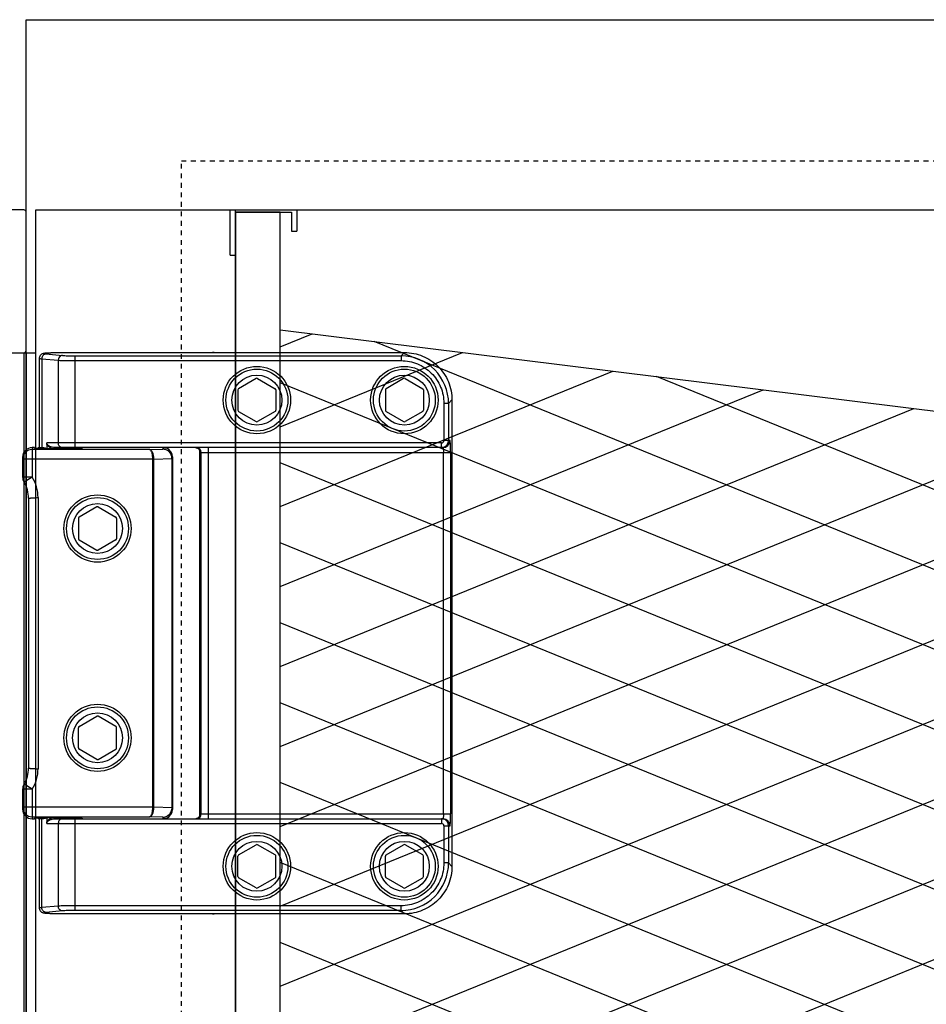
# Model space of a CAD drawing. Header units: millimetres. Extents: x -56303 to -45239, y -20463 to -4540.
# Tile 151 of 256: x -49585 to -49566, y -15296 to -15276. Entities that reach past the tile are written whole.
import ezdxf

# ---------------------------------------------------------------- set-up
doc = ezdxf.new("R2010")
doc.units = ezdxf.units.MM
doc.linetypes.add('Dashed3cust', pattern=[2, 1, -1])
doc.layers.add('_HVAC_urzadzenia', color=220, linetype='Continuous', lineweight=35)

# ---------------------------------------------------------------- blocks, each defined once
blk = doc.blocks.new('A$C69557CD5')
at = {"lineweight": -3}
for p, q in [((384.56, 925), (2974.56, 925)), ((384.56, 885), (384.56, 925)), ((384.56, 130), (384.56, 885)), ((384.56, 130), (384.56, 885)), ((386.56, 130), (386.56, 885)), ((386.56, 885), (2972.56, 885)), ((427.44, 875.5), (427.44, 885)), ((427.44, 885), (441.46, 885)), ((428.56, 130), (428.56, 885)), ((428.56, 875.5), (428.56, 884.54)), ((428.56, 884.54), (440.34, 884.54)), ((437.89, 884.54), (428.56, 884.54)), ((428.56, 884.54), (428.56, 130.46)), ((437.89, 130.46), (437.89, 884.54)), ((440.34, 884.54), (440.34, 880.53)), ((441.46, 885), (441.46, 880.53)), ((440.34, 880.53), (441.46, 880.53)), ((427.44, 875.5), (428.56, 875.5)), ((437.89, 507.5), (437.89, 859.83)), ((437.89, 859.83), (708.56, 826.22)), ((437.89, 856.24), (444.65, 858.99)), ((708.56, 755.19), (457.69, 857.37)), ((384.56, 855), (386.56, 855)), ((437.89, 839.44), (476.26, 855.07)), ((437.89, 822.64), (507.87, 851.14)), ((708.56, 738.39), (437.89, 848.64)), ((708.56, 771.99), (517.03, 850)), ((437.89, 805.84), (539.48, 847.22)), ((437.89, 789.04), (571.09, 843.29)), ((437.89, 772.24), (602.7, 839.36)), ((437.89, 755.43), (634.31, 835.44)), ((708.56, 721.59), (437.89, 831.84)), ((437.89, 738.63), (665.92, 831.51)), ((437.89, 721.83), (697.54, 827.59)), ((437.89, 705.03), (708.56, 815.28)), ((708.56, 704.79), (437.89, 815.03)), ((437.89, 688.23), (708.56, 798.48)), ((708.56, 687.99), (437.89, 798.23)), ((437.89, 671.43), (708.56, 781.68)), ((708.56, 671.19), (437.89, 781.43)), ((708.56, 654.39), (437.89, 764.63)), ((708.56, 637.58), (437.89, 747.83)), ((708.56, 620.78), (437.89, 731.03))]:
    blk.add_line(p, q, dxfattribs=at)
at = {"linetype": 'Dashed3cust', "lineweight": -3}
for p, q in [((417.17, 895.31), (747.37, 895.31)), ((417.17, 119.69), (417.17, 895.31))]:
    blk.add_line(p, q, dxfattribs=at)
at = {"linetype": 'Continuous', "lineweight": -3}
for p, q in [((384.06, 885), (376.81, 885)), ((384.56, 855.5), (384.56, 884.5)), ((332.81, 855), (384.56, 855)), ((384.06, 855), (384.06, 160)), ((384.56, 855), (384.56, 160)), ((388.09, 854.81), (388.01, 854.78)), ((388.17, 854.82), (388.09, 854.81)), ((388.25, 854.84), (388.17, 854.82)), ((388.32, 854.85), (388.25, 854.84)), ((388.4, 854.86), (388.32, 854.85)), ((388.49, 854.87), (388.4, 854.86)), ((388.58, 854.88), (388.49, 854.87)), ((388.69, 854.89), (388.58, 854.88)), ((388.8, 854.9), (388.69, 854.89)), ((388.93, 854.91), (388.8, 854.9)), ((389.06, 854.91), (388.93, 854.91)), ((389.21, 854.92), (389.06, 854.91)), ((389.36, 854.93), (389.21, 854.92)), ((389.52, 854.93), (389.36, 854.93)), ((389.69, 854.94), (389.52, 854.93)), ((389.87, 854.95), (389.69, 854.94)), ((390.24, 854.95), (389.87, 854.95)), ((390.64, 854.96), (390.24, 854.95)), ((391.06, 854.96), (390.64, 854.96)), ((424.02, 854.96), (391.06, 854.96)), ((391.28, 854.96), (391.28, 854.96)), ((424.11, 854.96), (391.28, 854.96)), ((424.11, 854.96), (424.02, 854.96)), ((424.11, 854.96), (424.03, 855.04)), ((424.03, 855.04), (464.05, 855.04)), ((463.34, 854.33), (464.05, 855.04)), ((387.29, 853.92), (387.28, 853.81)), ((387.28, 853.81), (387.28, 835.04)), ((387.33, 854.09), (387.29, 853.92)), ((387.39, 854.25), (387.33, 854.09)), ((387.47, 854.39), (387.39, 854.25)), ((387.57, 854.51), (387.47, 854.39)), ((387.68, 854.61), (387.57, 854.51)), ((387.79, 854.68), (387.68, 854.61)), ((387.9, 854.74), (387.79, 854.68)), ((387.82, 853.73), (387.82, 835.04)), ((387.82, 853.73), (391.28, 853.41)), ((388.01, 854.78), (387.9, 854.74)), ((388.69, 854.73), (392.15, 854.41)), ((391.28, 853.41), (391.28, 836.04)), ((394.75, 854.33), (394.75, 835.04)), ((394.75, 854.33), (463.34, 854.33)), ((394.75, 853.33), (463.34, 853.33)), ((463.34, 854.33), (463.34, 853.33)), ((432.88, 849.58), (429.18, 847.44)), ((433.18, 849.58), (436.88, 847.44)), ((463.88, 849.58), (460.18, 847.44)), ((464.18, 849.58), (467.88, 847.44)), ((429.03, 847.18), (429.03, 842.91)), ((437.03, 847.18), (437.03, 842.91)), ((460.03, 847.18), (460.03, 842.91)), ((468.03, 847.18), (468.03, 842.91)), ((473.32, 844.35), (474.03, 845.06)), ((474.03, 845.06), (474.03, 747.03)), ((429.18, 842.65), (432.88, 840.51)), ((436.88, 842.65), (433.18, 840.51)), ((460.18, 842.65), (463.88, 840.51)), ((467.88, 842.65), (464.18, 840.51)), ((472.33, 844.35), (472.33, 836.54)), ((473.32, 844.35), (472.33, 844.35)), ((473.32, 844.35), (473.32, 836.54)), ((473.61, 836.54), (472.33, 836.54)), ((385.78, 835.04), (385.78, 828.84)), ((386.26, 835.04), (385.78, 835.04)), ((410.46, 834.65), (385.78, 834.65)), ((386.26, 834.93), (386.26, 835.04)), ((386.26, 835.04), (386.41, 834.89)), ((386.26, 834.92), (386.26, 834.93)), ((387.28, 835.04), (387.82, 835.04)), ((388.85, 835.78), (388.85, 834.81)), ((471.82, 836.04), (388.88, 836.04)), ((472.11, 835.04), (390.53, 835.04)), ((396.16, 834.89), (396.31, 835.04)), ((396.31, 835.04), (396.31, 834.93)), ((396.31, 834.93), (396.31, 834.92)), ((410.46, 834.65), (413.28, 834.72)), ((413.28, 835.04), (413.28, 834.72)), ((414.03, 834.95), (414.03, 834.92)), ((420.11, 835.04), (420.15, 835.04)), ((420.15, 835.04), (420.28, 835.03)), ((420.28, 835.03), (420.42, 835)), ((420.42, 835), (420.54, 834.95)), ((420.54, 834.95), (420.66, 834.88)), ((420.66, 834.88), (420.76, 834.8)), ((420.76, 834.8), (420.85, 834.72)), ((420.85, 834.72), (420.92, 834.63)), ((420.92, 834.63), (420.97, 834.54)), ((420.97, 834.54), (421.01, 834.46)), ((421.01, 834.46), (421.04, 834.39)), ((421.03, 757.68), (421.03, 834.41)), ((421.04, 834.39), (421.06, 834.34)), ((421.06, 834.34), (421.06, 834.31)), ((421.06, 834.31), (421.07, 834.3)), ((421.07, 834.3), (421.07, 834.3)), ((422.82, 835.04), (422.82, 757.04)), ((471.82, 835.04), (471.82, 836.04)), ((383.78, 833.04), (383.78, 828.84)), ((411.16, 832.65), (383.78, 832.65)), ((411.16, 832.65), (411.37, 832.65)), ((411.16, 759.45), (411.16, 832.64)), ((411.16, 832.64), (411.37, 832.64)), ((411.37, 832.64), (415.2, 832.74)), ((411.37, 759.45), (411.37, 832.64)), ((415.2, 759.38), (415.2, 832.71)), ((415.2, 832.71), (415.28, 832.71)), ((415.28, 833.11), (415.28, 758.98)), ((421.11, 834.04), (473.74, 834.04)), ((421.33, 758.04), (421.33, 834.04)), ((472.24, 758.04), (472.24, 834.04)), ((473.74, 834.04), (473.74, 758.04)), ((385.78, 828.84), (383.78, 828.84)), ((385.78, 828.84), (384.1, 827.76)), ((385.03, 824.4), (385.03, 767.69)), ((387.03, 824.54), (387.03, 767.54)), ((399.38, 822.58), (395.68, 820.44)), ((399.68, 822.58), (403.38, 820.44)), ((395.53, 820.18), (395.53, 815.91)), ((403.53, 820.18), (403.53, 815.91)), ((395.68, 815.65), (399.38, 813.51)), ((403.38, 815.65), (399.68, 813.51)), ((395.68, 776.44), (399.38, 778.58)), ((403.38, 776.44), (399.68, 778.58)), ((395.53, 771.91), (395.53, 776.18)), ((403.53, 771.91), (403.53, 776.18)), ((399.38, 769.51), (395.68, 771.65)), ((399.68, 769.51), (403.38, 771.65)), ((385.78, 763.25), (384.1, 764.32)), ((383.78, 763.25), (383.78, 759.04)), ((385.78, 763.25), (383.78, 763.25)), ((385.78, 763.25), (385.78, 757.04)), ((411.16, 759.44), (383.78, 759.44)), ((411.16, 759.45), (411.37, 759.45)), ((411.16, 759.44), (411.37, 759.44)), ((415.2, 759.35), (411.37, 759.45)), ((415.2, 759.38), (415.28, 759.38)), ((420.97, 757.54), (420.92, 757.46)), ((421.01, 757.61), (420.97, 757.54)), ((421.03, 757.68), (421.01, 757.61)), ((421.05, 757.73), (421.03, 757.68)), ((421.06, 757.77), (421.05, 757.73)), ((421.07, 757.79), (421.06, 757.77)), ((421.07, 757.78), (421.07, 757.79)), ((421.11, 758.04), (473.74, 758.04)), ((385.78, 757.44), (410.46, 757.44)), ((385.78, 757.04), (386.26, 757.04)), ((386.41, 757.19), (386.26, 757.04)), ((386.26, 757.16), (386.26, 757.17)), ((386.26, 757.04), (386.26, 757.16)), ((387.28, 757.04), (387.28, 738.28)), ((387.82, 757.04), (387.28, 757.04)), ((387.82, 738.36), (387.82, 757.04)), ((388.85, 757.28), (388.85, 756.31)), ((388.88, 756.04), (471.82, 756.04)), ((390.53, 757.04), (472.11, 757.04)), ((391.28, 756.04), (391.28, 738.67)), ((394.75, 757.04), (394.75, 737.75)), ((396.31, 757.04), (396.16, 757.19)), ((396.31, 757.17), (396.31, 757.16)), ((396.31, 757.16), (396.31, 757.04)), ((413.28, 757.36), (410.46, 757.44)), ((413.28, 757.36), (413.28, 757.04)), ((414.03, 757.17), (414.03, 757.14)), ((420.35, 757.07), (420.23, 757.05)), ((420.47, 757.11), (420.35, 757.07)), ((420.58, 757.16), (420.47, 757.11)), ((420.68, 757.22), (420.58, 757.16)), ((420.77, 757.3), (420.68, 757.22)), ((420.85, 757.37), (420.77, 757.3)), ((420.92, 757.46), (420.85, 757.37)), ((471.82, 757.04), (471.82, 756.04)), ((472.11, 757.04), (472.19, 757.04)), ((472.33, 755.54), (472.33, 747.74)), ((472.33, 755.54), (473.61, 755.54)), ((473.32, 755.54), (473.32, 747.74)), ((429.18, 749.44), (432.88, 751.58)), ((436.88, 749.44), (433.18, 751.58)), ((460.18, 749.44), (463.88, 751.58)), ((467.88, 749.44), (464.18, 751.58)), ((429.03, 744.91), (429.03, 749.18)), ((437.03, 744.91), (437.03, 749.18)), ((460.03, 744.91), (460.03, 749.18)), ((468.03, 744.91), (468.03, 749.18)), ((473.32, 747.74), (472.33, 747.74)), ((474.03, 747.03), (473.32, 747.74)), ((432.88, 742.51), (429.18, 744.65)), ((433.18, 742.51), (436.88, 744.65)), ((463.88, 742.51), (460.18, 744.65)), ((464.18, 742.51), (467.88, 744.65)), ((387.28, 738.28), (387.29, 738.17)), ((387.29, 738.17), (387.33, 738)), ((387.33, 738), (387.39, 737.84)), ((387.39, 737.84), (387.47, 737.7)), ((387.47, 737.7), (387.56, 737.58)), ((387.56, 737.58), (387.67, 737.48)), ((387.67, 737.48), (387.79, 737.41)), ((387.79, 737.41), (387.9, 737.35)), ((391.28, 738.67), (387.82, 738.36)), ((387.9, 737.35), (388, 737.31)), ((388, 737.31), (388.09, 737.28)), ((388.09, 737.28), (388.17, 737.26)), ((388.17, 737.26), (388.24, 737.25)), ((388.24, 737.25), (388.32, 737.24)), ((388.32, 737.24), (388.4, 737.23)), ((388.4, 737.23), (388.48, 737.22)), ((388.48, 737.22), (388.58, 737.21)), ((388.58, 737.21), (388.68, 737.2)), ((388.68, 737.2), (388.8, 737.19)), ((392.15, 737.68), (388.69, 737.36)), ((388.8, 737.19), (388.92, 737.18)), ((388.92, 737.18), (389.06, 737.17)), ((389.06, 737.17), (389.2, 737.17)), ((389.2, 737.17), (389.35, 737.16)), ((389.35, 737.16), (389.51, 737.15)), ((389.51, 737.15), (389.68, 737.15)), ((389.68, 737.15), (389.86, 737.14)), ((389.86, 737.14), (390.23, 737.13)), ((390.23, 737.13), (390.63, 737.13)), ((390.63, 737.13), (391.04, 737.12)), ((391.04, 737.12), (424.02, 737.12)), ((391.28, 737.13), (391.28, 737.12)), ((391.28, 737.13), (424.11, 737.13)), ((463.34, 738.75), (394.75, 738.75)), ((463.34, 737.75), (394.75, 737.75)), ((424.02, 737.12), (424.11, 737.13)), ((424.03, 737.04), (424.11, 737.13)), ((464.05, 737.04), (424.03, 737.04)), ((463.34, 737.75), (463.34, 738.75)), ((464.05, 737.04), (463.34, 737.75))]:
    blk.add_line(p, q, dxfattribs=at)
for centre, major_axis, ratio, start_param, end_param in [((384.06, 884.5), (0.354, 0.354), 1, 5.497787, 7.068583), ((384.06, 855.5), (-0.354, 0.354), 1, 2.356194, 3.926991), ((424.03, 852.03), (2.13, 2.13), 1, 0.88357, 1.012088), ((424.03, 852.05), (-2.11, 2.11), 1, -0.785258, -0.687249), ((463.34, 844.35), (7.06, 7.06), 1, 5.497632, 7.068739), ((433.03, 845.04), (5.01, 5.01), 1, 5.497787, 11.780972), ((433.03, 845.04), (4.6, 4.6), 1, 5.497787, 11.780972), ((464.03, 845.04), (5.01, 5.01), 1, 5.497787, 11.780972), ((464.03, 845.04), (4.6, 4.6), 1, 5.497787, 11.780972), ((433.03, 845.04), (3.71, 3.71), 1, 5.497787, 11.780972), ((433.03, 849.32), (0.212, 0.212), 1, 0.261799, 1.308997), ((464.03, 845.04), (3.71, 3.71), 1, 5.497787, 11.780972), ((464.03, 849.32), (0.212, 0.212), 1, 0.261799, 1.308997), ((429.33, 847.18), (0.212, 0.212), 1, 1.308997, 2.356194), ((436.73, 847.18), (-0.212, 0.212), 1, 3.926991, 4.974188), ((460.33, 847.18), (0.212, 0.212), 1, 1.308997, 2.356194), ((467.73, 847.18), (-0.212, 0.212), 1, 3.926991, 4.974188), ((429.33, 842.91), (-0.212, 0.212), 1, 0.785398, 1.832596), ((436.73, 842.91), (0.212, 0.212), 1, 4.45059, 5.497787), ((460.33, 842.91), (-0.212, 0.212), 1, 0.785398, 1.832596), ((467.73, 842.91), (0.212, 0.212), 1, 4.45059, 5.497787), ((433.03, 840.77), (-0.212, 0.212), 1, 1.832596, 2.879793), ((464.03, 840.77), (-0.212, 0.212), 1, 1.832596, 2.879793), ((471.83, 836.54), (0.354, 0.354), 1, 3.926261, 5.497049), ((471.82, 836.54), (1.06, 1.06), 1, 4.116888, 5.497956), ((472.11, 836.54), (1.06, 1.06), 1, 3.927778, 5.498465), ((385.78, 833.04), (0, 2), 0.999657, 0, 1.570796), ((385.78, 832.65), (-1.41, 1.41), 1, -0.785581, 0.785215), ((387.28, 834.54), (0.354, 0.354), 1, 0.785398, 1.663913), ((396.03, 834.79), (0.177, 0.177), 1, 0.785398, 2.052771), ((413.26, 832.7), (-1.43, 1.43), 1, 4.070687, 5.486879), ((413.28, 833.71), (2, 0), 0.667048, 1.123897, 1.1864), ((413.28, 833.11), (0, 2), 0.999657, 4.712389, 5.836286), ((420.11, 834.03), (-0.714, 0.714), 1, -1.007563, -0.973108), ((420.33, 834.04), (-0.707, 0.707), 1, 3.926313, 5.496998), ((420.11, 834.04), (-0.71, 0.71), 1, -1.149095, -1.007406), ((420.12, 834.06), (-0.697, 0.697), 1, -1.178018, -1.149413), ((420.12, 834.06), (0.695, 0.695), 1, 0.370878, 0.392751), ((420.11, 834.05), (-0.705, 0.705), 1, -1.366928, -1.200303), ((420.11, 834.04), (-0.709, 0.709), 1, -1.404794, -1.366831), ((420.11, 834.04), (0.708, 0.708), 1, 0.035351, 0.16602), ((420.12, 834.05), (-0.702, 0.702), 1, 4.685566, 4.747583), ((420.11, 834.04), (-0.709, 0.709), 1, 4.547394, 4.685348), ((420.11, 834.04), (-0.71, 0.71), 1, 4.465395, 4.54743), ((420.11, 834.04), (0.707, 0.707), 1, 5.978486, 6.036197), ((419.76, 834.28), (-0.918, 0.918), 1, 3.940878, 3.968319), ((419.78, 834.28), (0.903, 0.903), 1, 5.4978, 5.511637), ((471.82, 836.55), (-1.06, 1.06), 1, 2.356525, 2.506134), ((471.82, 836.55), (-1.07, 1.07), 1, 2.506022, 2.545622), ((409.96, 832.64), (0.85, 0.85), 1, 5.497787, 5.508632), ((409.84, 832.63), (-1.08, 1.08), 1, 3.928954, 3.938986), ((413.1, 832.7), (1.48, 1.48), 1, 5.515811, 5.634633), ((413.5, 832.71), (-1.2, 1.2), 1, 3.926989, 3.945502), ((413.28, 832.71), (-1.42, 1.42), 1, 3.945853, 4.070107), ((413.28, 832.71), (1.41, 1.41), 1, 5.497786, 5.516299), ((385.78, 828.84), (-1.41, 1.41), 1, 0.785398, 1.351962), ((379.03, 824.54), (5.66, 5.66), 1, 5.497787, 6.064351), ((379.03, 824.54), (4.24, 4.24), 1, 5.473725, 6.064351), ((399.53, 818.04), (5, 5), 1, 5.497787, 11.780972), ((399.53, 818.04), (4.6, 4.6), 1, 5.497787, 11.780972), ((399.53, 818.04), (3.71, 3.71), 1, 5.497787, 11.780972), ((399.53, 822.32), (0.212, 0.212), 1, 0.261799, 1.308997), ((395.83, 820.18), (0.212, 0.212), 1, 1.308997, 2.356194), ((403.23, 820.18), (0.212, 0.212), 1, 5.497787, 6.544985), ((395.83, 815.91), (0.212, 0.212), 1, 2.356194, 3.403392), ((403.23, 815.91), (-0.212, 0.212), 1, 2.879793, 3.926991), ((399.53, 813.77), (0.212, 0.212), 1, 3.403392, 4.45059), ((399.53, 774.04), (5, 5), 1, 5.497787, 11.780972), ((399.53, 774.04), (4.6, 4.6), 1, 5.497787, 11.780972), ((399.53, 774.04), (3.71, 3.71), 1, 5.497787, 11.780972), ((399.53, 778.32), (0.212, 0.212), 1, 0.261799, 1.308997), ((395.83, 776.18), (0.212, 0.212), 1, 1.308997, 2.356194), ((403.23, 776.18), (0.212, 0.212), 1, 5.497787, 6.544985), ((395.83, 771.91), (0.212, 0.212), 1, 2.356194, 3.403392), ((403.23, 771.91), (-0.212, 0.212), 1, 2.879793, 3.926991), ((399.53, 769.77), (-0.212, 0.212), 1, 1.832596, 2.879793), ((379.03, 767.54), (-4.24, 4.24), 1, 3.360426, 3.951053), ((379.03, 767.54), (-5.66, 5.66), 1, 3.360426, 3.926991), ((385.78, 763.25), (1.41, 1.41), 1, 1.78963, 2.356194), ((385.78, 759.44), (1.41, 1.41), 1, 2.356378, 3.927174), ((385.78, 759.04), (0, 2), 0.999657, 1.570796, 3.141593), ((409.96, 759.45), (0.85, 0.85), 1, 5.486942, 5.497787), ((409.84, 759.45), (-1.08, 1.08), 1, 3.914996, 3.925028), ((413.26, 759.39), (1.43, 1.43), 1, 3.937865, 5.394851), ((413.28, 758.98), (0, 2), 0.999657, 3.588492, 4.712389), ((413.1, 759.39), (1.48, 1.48), 1, 5.400376, 5.479985), ((413.5, 759.38), (-1.2, 1.2), 1, 3.90848, 3.926993), ((413.28, 759.38), (-1.42, 1.42), 1, 3.825105, 3.908368), ((413.28, 759.38), (-1.41, 1.41), 1, 3.908479, 3.926993), ((420.33, 758.04), (-0.707, 0.707), 1, 2.356984, 3.927668), ((420.11, 758.05), (0.71, 0.71), 1, 4.876933, 4.952796), ((420.11, 758.04), (-0.707, 0.707), 1, 3.381968, 3.469931), ((419.78, 757.81), (0.905, 0.905), 1, 5.481263, 5.497769), ((419.76, 757.81), (-0.919, 0.919), 1, 3.886048, 3.910444), ((387.28, 757.54), (0.354, 0.354), 1, 3.048542, 3.926991), ((394.81, 738.73), (-13.1, 13.1), 1, -0.843584, -0.830707), ((396.03, 757.29), (0.177, 0.177), 1, 2.659716, 3.926991), ((413.28, 758.38), (2, 0), 0.667048, -1.1864, -1.123897), ((420.11, 758.05), (0.714, 0.714), 1, 4.102236, 4.139513), ((420.11, 758.05), (-0.709, 0.709), 1, 2.568503, 2.736869), ((420.12, 758.03), (-0.695, 0.695), 1, 2.737388, 2.773279), ((420.11, 758.04), (0.705, 0.705), 1, 4.344371, 4.491019), ((420.11, 758.05), (0.709, 0.709), 1, 4.490921, 4.683471), ((420.12, 758.04), (0.702, 0.702), 1, 4.683709, 4.741604), ((420.11, 758.04), (-0.709, 0.709), 1, 3.171004, 3.306171), ((471.83, 755.54), (0.354, 0.354), 1, 5.498526, 7.069313), ((471.82, 755.54), (-1.06, 1.06), 1, -1.046975, -0.790525), ((472.11, 755.55), (-1.06, 1.06), 1, 3.926349, 5.445862), ((471.82, 755.54), (1.06, 1.06), 1, 5.497675, 6.80642), ((433.03, 747.04), (-5.01, 5.01), 1, 3.926991, 10.210176), ((433.03, 747.04), (4.6, 4.6), 1, 5.497787, 11.780972), ((464.03, 747.04), (-5.01, 5.01), 1, 3.926991, 10.210176), ((464.03, 747.04), (4.6, 4.6), 1, 5.497787, 11.780972), ((433.03, 747.04), (3.71, 3.71), 1, 5.497787, 11.780972), ((433.03, 751.32), (0.212, 0.212), 1, 0.261799, 1.308997), ((464.03, 747.04), (3.71, 3.71), 1, 5.497787, 11.780972), ((464.03, 751.32), (0.212, 0.212), 1, 0.261799, 1.308997), ((429.33, 749.18), (-0.212, 0.212), 1, -0.261799, 0.785398), ((436.73, 749.18), (0.212, 0.212), 1, 5.497787, 6.544985), ((460.33, 749.18), (-0.212, 0.212), 1, -0.261799, 0.785398), ((467.73, 749.18), (0.212, 0.212), 1, 5.497787, 6.544985), ((463.34, 747.74), (-7.06, 7.06), 1, 2.356039, 3.927146), ((429.33, 744.91), (-0.212, 0.212), 1, 0.785398, 1.832596), ((436.73, 744.91), (-0.212, 0.212), 1, 2.879793, 3.926991), ((460.33, 744.91), (-0.212, 0.212), 1, 0.785398, 1.832596), ((467.73, 744.91), (0.212, 0.212), 1, 4.45059, 5.497787), ((433.03, 742.77), (0.212, 0.212), 1, 3.403392, 4.45059), ((464.03, 742.77), (-0.212, 0.212), 1, 1.832596, 2.879793), ((424.03, 740.06), (-2.13, 2.13), 1, 2.129512, 2.258084), ((424.03, 740.03), (2.11, 2.11), 1, 3.828903, 3.926851)]:
    blk.add_ellipse(centre, major_axis=major_axis, ratio=ratio, start_param=start_param, end_param=end_param, dxfattribs=at)
for points, knots in [([(391.28, 854.96), (391.03, 854.96), (390.53, 854.96), (389.92, 854.95), (389.47, 854.93), (389.17, 854.92), (388.92, 854.9), (388.7, 854.89), (388.55, 854.87), (388.45, 854.86), (388.39, 854.85), (388.34, 854.84), (388.31, 854.83), (388.27, 854.81), (388.31, 854.78), (388.35, 854.77), (388.39, 854.76), (388.45, 854.75), (388.55, 854.74), (388.63, 854.73), (388.69, 854.73)], [0, 0, 0, 0, 0.226665, 0.437842, 0.53309, 0.619225, 0.694796, 0.758524, 0.809383, 0.829715, 0.846556, 0.859862, 0.869622, 0.879175, 0.888763, 0.898547, 0.911872, 0.928758, 0.949147, 1, 1, 1, 1]), ([(464.05, 855.04), (464.7, 855.04), (466.01, 854.91), (468.52, 854.16), (471.3, 852.31), (473.15, 849.53), (473.9, 847.02), (474.03, 845.71), (474.03, 845.06)], [0, 0, 0, 0, 0.125382, 0.250691, 0.5, 0.749309, 0.874618, 1, 1, 1, 1]), ([(387.28, 853.81), (387.28, 853.8), (387.3, 853.79), (387.32, 853.78), (387.37, 853.77), (387.46, 853.76), (387.61, 853.74), (387.74, 853.73), (387.82, 853.73)], [0, 0, 0, 0, 0.024525, 0.075137, 0.155359, 0.265659, 0.575766, 1, 1, 1, 1]), ([(388.69, 854.73), (388.57, 854.72), (388.34, 854.66), (388.06, 854.43), (387.87, 854.11), (387.82, 853.86), (387.82, 853.73)], [0, 0, 0, 0, 0.232908, 0.477434, 0.73503, 1, 1, 1, 1]), ([(392.15, 854.41), (392.04, 854.41), (391.81, 854.35), (391.52, 854.12), (391.34, 853.79), (391.29, 853.54), (391.28, 853.41)], [0, 0, 0, 0, 0.232907, 0.477434, 0.73503, 1, 1, 1, 1]), ([(391.28, 853.41), (391.5, 853.4), (391.98, 853.38), (393.14, 853.34), (394.08, 853.33), (394.75, 853.33)], [0, 0, 0, 0, 0.183628, 0.42276, 1, 1, 1, 1]), ([(392.15, 854.41), (392.31, 854.4), (392.68, 854.38), (393.54, 854.34), (394.25, 854.33), (394.75, 854.33)], [0, 0, 0, 0, 0.183714, 0.422842, 1, 1, 1, 1]), ([(463.34, 853.33), (463.93, 853.33), (465.1, 853.22), (466.8, 852.71), (468.36, 851.87), (469.74, 850.75), (470.86, 849.37), (471.7, 847.81), (472.21, 846.11), (472.33, 844.93), (472.33, 844.35)], [0, 0, 0, 0, 0.12497, 0.249966, 0.374983, 0.5, 0.625017, 0.750034, 0.87503, 1, 1, 1, 1]), ([(473.74, 834.04), (473.74, 834.21), (473.74, 834.53), (473.73, 834.99), (473.72, 835.42), (473.71, 835.79), (473.69, 836.06), (473.67, 836.24), (473.66, 836.35), (473.65, 836.43), (473.64, 836.49), (473.63, 836.52), (473.62, 836.54), (473.61, 836.54)], [0, 0, 0, 0, 0.194204, 0.381081, 0.553188, 0.704119, 0.828051, 0.878407, 0.920369, 0.9536, 0.977819, 0.993, 1, 1, 1, 1]), ([(395.64, 834.86), (395.29, 834.84), (394.49, 834.82), (393.17, 834.8), (391.92, 834.79), (390.85, 834.79), (390.06, 834.8), (389.3, 834.8), (388.58, 834.81), (387.95, 834.83), (387.46, 834.84), (387.13, 834.85), (386.91, 834.86), (386.73, 834.87), (386.57, 834.88), (386.45, 834.89), (386.37, 834.9), (386.32, 834.91), (386.29, 834.91), (386.27, 834.92), (386.26, 834.92), (386.26, 834.92)], [0, 0, 0, 0, 0.10948, 0.255794, 0.423736, 0.510401, 0.595856, 0.67785, 0.75427, 0.823105, 0.882478, 0.908182, 0.931011, 0.950785, 0.967333, 0.980567, 0.990436, 0.994096, 0.996903, 0.99886, 1, 1, 1, 1]), ([(387.82, 835.04), (387.9, 835.04), (388.04, 835.04), (388.24, 835.04), (388.42, 835.02), (388.61, 834.96), (388.72, 834.87), (388.76, 834.81)], [0, 0, 0, 0, 0.238927, 0.418216, 0.598609, 0.785396, 1, 1, 1, 1]), ([(388.85, 835.78), (388.85, 835.8), (388.85, 835.89), (388.87, 835.98), (388.88, 836.04)], [0, 0, 0, 0, 0.256172, 1, 1, 1, 1]), ([(390.52, 834.79), (390.34, 834.8), (390, 834.86), (389.53, 835.05), (389.12, 835.35), (388.91, 835.62), (388.85, 835.78)], [0, 0, 0, 0, 0.256388, 0.506399, 0.751818, 1, 1, 1, 1]), ([(390.53, 835.04), (390.35, 835.04), (390, 835.09), (389.59, 835.24), (389.3, 835.42), (389.11, 835.58), (388.94, 835.78), (388.88, 835.95), (388.88, 836.04)], [0, 0, 0, 0, 0.256558, 0.503271, 0.624183, 0.744963, 0.868699, 1, 1, 1, 1]), ([(390.53, 835.04), (390.53, 835.04), (390.54, 835.04), (390.55, 835.01), (390.56, 834.96), (390.57, 834.89), (390.57, 834.83), (390.57, 834.79)], [0, 0, 0, 0, 0.035357, 0.097611, 0.31319, 0.629702, 1, 1, 1, 1]), ([(392.15, 835.04), (392.04, 835.04), (391.8, 835.1), (391.52, 835.33), (391.33, 835.66), (391.28, 835.91), (391.28, 836.04)], [0, 0, 0, 0, 0.233247, 0.476604, 0.733639, 1, 1, 1, 1]), ([(396.06, 834.89), (396.03, 834.88), (395.89, 834.87), (395.75, 834.87), (395.64, 834.86)], [0, 0, 0, 0, 0.205836, 1, 1, 1, 1]), ([(396.31, 834.92), (396.31, 834.92), (396.3, 834.92), (396.27, 834.91), (396.23, 834.9), (396.15, 834.89), (396.1, 834.89), (396.06, 834.89)], [0, 0, 0, 0, 0.037299, 0.098978, 0.298471, 0.599378, 1, 1, 1, 1]), ([(411.16, 832.65), (411.16, 832.78), (411.15, 833.04), (411.1, 833.41), (411.04, 833.76), (410.95, 834.05), (410.85, 834.3), (410.73, 834.48), (410.6, 834.61), (410.5, 834.65), (410.46, 834.65)], [0, 0, 0, 0, 0.177204, 0.347656, 0.505091, 0.6449, 0.763915, 0.861002, 0.937704, 1, 1, 1, 1]), ([(411.37, 832.65), (411.37, 832.91), (411.33, 833.29), (411.21, 833.76), (411.1, 834.06), (410.96, 834.3), (410.81, 834.49), (410.64, 834.61), (410.52, 834.65), (410.46, 834.65)], [0, 0, 0, 0, 0.330753, 0.482213, 0.618675, 0.737755, 0.839065, 0.92472, 1, 1, 1, 1]), ([(414.03, 834.92), (414.03, 834.92), (414.03, 834.92), (414.02, 834.92), (414, 834.93), (413.98, 834.93), (413.94, 834.94), (413.89, 834.96), (413.81, 834.98), (413.7, 835.01), (413.57, 835.03), (413.43, 835.04), (413.33, 835.04), (413.28, 835.04)], [0, 0, 0, 0, 0.00479, 0.019225, 0.043396, 0.077044, 0.119645, 0.170598, 0.295131, 0.445606, 0.616986, 0.804051, 1, 1, 1, 1]), ([(415.18, 832.99), (415.14, 833.23), (414.99, 833.69), (414.55, 834.26), (413.96, 834.63), (413.51, 834.72), (413.28, 834.72)], [0, 0, 0, 0, 0.261489, 0.515595, 0.760869, 1, 1, 1, 1]), ([(421.11, 834.04), (421.1, 834.04), (421.09, 834.07), (421.08, 834.11), (421.07, 834.19), (421.06, 834.25), (421.06, 834.28)], [0, 0, 0, 0, 0.080557, 0.271536, 0.579559, 1, 1, 1, 1]), ([(472.11, 835.04), (472.13, 835.04), (472.16, 834.99), (472.17, 834.94), (472.18, 834.91)], [0, 0, 0, 0, 0.31419, 1, 1, 1, 1]), ([(472.18, 834.91), (472.19, 834.86), (472.21, 834.74), (472.24, 834.45), (472.24, 834.21), (472.24, 834.04)], [0, 0, 0, 0, 0.184833, 0.423875, 1, 1, 1, 1]), ([(415.2, 832.74), (415.22, 832.74), (415.24, 832.74), (415.27, 832.74), (415.28, 832.74)], [0, 0, 0, 0, 0.6669, 1, 1, 1, 1]), ([(415.28, 832.74), (415.28, 832.74), (415.28, 832.74), (415.28, 832.74), (415.28, 832.74)], [0, 0, 0, 0, 0.724751, 1, 1, 1, 1]), ([(385.03, 824.4), (385.03, 824.4), (385.05, 824.41), (385.08, 824.42), (385.13, 824.43), (385.19, 824.43), (385.28, 824.44), (385.38, 824.45), (385.49, 824.46), (385.68, 824.47), (385.94, 824.48), (386.28, 824.5), (386.65, 824.52), (386.9, 824.54), (387.03, 824.54)], [0, 0, 0, 0, 0.006459, 0.021402, 0.045492, 0.078666, 0.120625, 0.171024, 0.229379, 0.295127, 0.446267, 0.618585, 0.805647, 1, 1, 1, 1]), ([(385.03, 767.69), (385.03, 767.68), (385.05, 767.68), (385.08, 767.67), (385.13, 767.66), (385.19, 767.65), (385.28, 767.64), (385.42, 767.63), (385.64, 767.61), (385.94, 767.6), (386.28, 767.58), (386.65, 767.56), (386.9, 767.55), (387.03, 767.54)], [0, 0, 0, 0, 0.006613, 0.021636, 0.04578, 0.078989, 0.120969, 0.171371, 0.295443, 0.446515, 0.618748, 0.805724, 1, 1, 1, 1]), ([(410.46, 757.44), (410.5, 757.44), (410.6, 757.48), (410.73, 757.6), (410.85, 757.79), (410.95, 758.03), (411.04, 758.33), (411.1, 758.67), (411.15, 759.05), (411.16, 759.31), (411.16, 759.44)], [0, 0, 0, 0, 0.062361, 0.139124, 0.236274, 0.355322, 0.495099, 0.652501, 0.822797, 1, 1, 1, 1]), ([(410.46, 757.44), (410.52, 757.44), (410.64, 757.48), (410.81, 757.6), (410.96, 757.78), (411.1, 758.03), (411.21, 758.33), (411.33, 758.8), (411.37, 759.18), (411.37, 759.44)], [0, 0, 0, 0, 0.075366, 0.161072, 0.262441, 0.381546, 0.517973, 0.669399, 1, 1, 1, 1]), ([(413.28, 757.36), (413.51, 757.37), (413.98, 757.46), (414.58, 757.85), (415.03, 758.45), (415.16, 758.94), (415.19, 759.18)], [0, 0, 0, 0, 0.239027, 0.48435, 0.738621, 1, 1, 1, 1]), ([(415.2, 759.35), (415.22, 759.35), (415.24, 759.35), (415.27, 759.35), (415.28, 759.35)], [0, 0, 0, 0, 0.6669, 1, 1, 1, 1]), ([(415.28, 759.35), (415.28, 759.35), (415.28, 759.35), (415.28, 759.35), (415.28, 759.34)], [0, 0, 0, 0, 0.724751, 1, 1, 1, 1]), ([(421.06, 757.81), (421.06, 757.81), (421.07, 757.85), (421.07, 757.88), (421.07, 757.91)], [0, 0, 0, 0, 0.273313, 1, 1, 1, 1]), ([(421.07, 757.91), (421.07, 757.93), (421.08, 757.96), (421.09, 758), (421.1, 758.03), (421.11, 758.04), (421.11, 758.04)], [0, 0, 0, 0, 0.416422, 0.719979, 0.910611, 1, 1, 1, 1]), ([(472.24, 758.04), (472.24, 757.92), (472.24, 757.68), (472.22, 757.4), (472.19, 757.22), (472.17, 757.13), (472.15, 757.07), (472.12, 757.04), (472.11, 757.04)], [0, 0, 0, 0, 0.375415, 0.693681, 0.816316, 0.908761, 0.968934, 1, 1, 1, 1]), ([(473.61, 755.54), (473.62, 755.54), (473.63, 755.56), (473.64, 755.6), (473.65, 755.66), (473.66, 755.74), (473.67, 755.85), (473.69, 756.03), (473.71, 756.3), (473.72, 756.67), (473.73, 757.1), (473.74, 757.56), (473.74, 757.88), (473.74, 758.04)], [0, 0, 0, 0, 0.007, 0.022181, 0.0464, 0.079631, 0.121593, 0.171949, 0.295881, 0.446812, 0.618919, 0.805796, 1, 1, 1, 1]), ([(386.26, 757.17), (386.26, 757.17), (386.27, 757.17), (386.29, 757.18), (386.32, 757.18), (386.37, 757.19), (386.45, 757.2), (386.58, 757.21), (386.73, 757.22), (386.92, 757.23), (387.13, 757.24), (387.47, 757.25), (387.95, 757.26), (388.59, 757.27), (389.31, 757.28), (390.07, 757.29), (390.86, 757.29), (391.93, 757.29), (393.18, 757.29), (394.5, 757.27), (395.3, 757.24), (395.64, 757.23)], [0, 0, 0, 0, 0.001162, 0.003157, 0.006013, 0.00973, 0.019724, 0.033069, 0.049685, 0.069475, 0.092315, 0.118071, 0.177624, 0.246534, 0.323011, 0.405056, 0.490511, 0.577148, 0.744921, 0.890957, 1, 1, 1, 1]), ([(388.76, 757.28), (388.73, 757.24), (388.66, 757.17), (388.47, 757.07), (388.18, 757.04), (387.94, 757.04), (387.82, 757.04)], [0, 0, 0, 0, 0.148998, 0.27947, 0.641585, 1, 1, 1, 1]), ([(388.85, 756.31), (388.91, 756.46), (389.12, 756.74), (389.54, 757.04), (390.01, 757.23), (390.36, 757.29), (390.53, 757.29)], [0, 0, 0, 0, 0.248271, 0.493624, 0.743592, 1, 1, 1, 1]), ([(388.88, 756.04), (388.88, 756.06), (388.86, 756.15), (388.85, 756.24), (388.85, 756.31)], [0, 0, 0, 0, 0.241405, 1, 1, 1, 1]), ([(388.88, 756.04), (388.88, 756.14), (388.94, 756.31), (389.11, 756.51), (389.3, 756.67), (389.6, 756.84), (390, 757), (390.35, 757.04), (390.53, 757.04)], [0, 0, 0, 0, 0.131829, 0.25564, 0.37635, 0.49717, 0.743659, 1, 1, 1, 1]), ([(390.53, 757.04), (390.53, 757.04), (390.54, 757.05), (390.55, 757.07), (390.56, 757.13), (390.57, 757.2), (390.57, 757.26), (390.57, 757.29)], [0, 0, 0, 0, 0.035357, 0.097611, 0.313191, 0.629702, 1, 1, 1, 1]), ([(392.15, 757.04), (392.04, 757.04), (391.8, 756.99), (391.52, 756.76), (391.33, 756.43), (391.28, 756.17), (391.28, 756.04)], [0, 0, 0, 0, 0.233247, 0.476604, 0.733639, 1, 1, 1, 1]), ([(395.88, 757.22), (395.94, 757.21), (396.02, 757.21), (396.12, 757.2), (396.18, 757.19), (396.23, 757.19), (396.27, 757.18), (396.29, 757.17), (396.3, 757.17), (396.31, 757.17)], [0, 0, 0, 0, 0.409389, 0.574621, 0.713252, 0.825093, 0.910014, 0.968054, 1, 1, 1, 1]), ([(413.28, 757.04), (413.33, 757.04), (413.43, 757.05), (413.57, 757.06), (413.7, 757.08), (413.81, 757.11), (413.89, 757.13), (413.94, 757.14), (413.98, 757.15), (414, 757.16), (414.02, 757.17), (414.03, 757.17), (414.03, 757.17), (414.03, 757.17)], [0, 0, 0, 0, 0.195949, 0.383014, 0.554394, 0.704869, 0.829402, 0.880355, 0.922956, 0.956604, 0.980775, 0.99521, 1, 1, 1, 1]), ([(472.33, 747.74), (472.33, 747.15), (472.21, 745.98), (471.7, 744.28), (470.86, 742.71), (469.74, 741.34), (468.36, 740.22), (466.8, 739.38), (465.1, 738.87), (463.93, 738.75), (463.34, 738.75)], [0, 0, 0, 0, 0.12497, 0.249966, 0.374983, 0.5, 0.625017, 0.750034, 0.87503, 1, 1, 1, 1]), ([(474.03, 747.03), (474.03, 746.38), (473.9, 745.07), (473.15, 742.56), (471.3, 739.78), (468.52, 737.93), (466.01, 737.17), (464.7, 737.04), (464.05, 737.04)], [0, 0, 0, 0, 0.125382, 0.250691, 0.5, 0.749309, 0.874618, 1, 1, 1, 1]), ([(387.82, 738.36), (387.74, 738.35), (387.61, 738.34), (387.46, 738.33), (387.37, 738.31), (387.32, 738.3), (387.3, 738.3), (387.28, 738.29), (387.28, 738.28)], [0, 0, 0, 0, 0.424236, 0.734343, 0.844643, 0.924864, 0.975475, 1, 1, 1, 1]), ([(388.69, 737.36), (388.57, 737.36), (388.34, 737.43), (388.06, 737.65), (387.87, 737.98), (387.82, 738.23), (387.82, 738.36)], [0, 0, 0, 0, 0.232908, 0.477434, 0.73503, 1, 1, 1, 1]), ([(388.69, 737.36), (388.63, 737.36), (388.55, 737.35), (388.45, 737.33), (388.39, 737.32), (388.35, 737.31), (388.31, 737.31), (388.27, 737.28), (388.31, 737.26), (388.34, 737.25), (388.39, 737.24), (388.45, 737.23), (388.55, 737.22), (388.7, 737.2), (388.92, 737.19), (389.17, 737.17), (389.47, 737.16), (389.92, 737.14), (390.53, 737.13), (391.03, 737.13), (391.28, 737.13)], [0, 0, 0, 0, 0.050853, 0.071242, 0.088128, 0.101453, 0.111237, 0.120825, 0.130378, 0.140138, 0.153444, 0.170285, 0.190617, 0.241476, 0.305204, 0.380775, 0.46691, 0.562158, 0.773335, 1, 1, 1, 1]), ([(394.75, 738.75), (394.08, 738.75), (393.14, 738.74), (391.98, 738.71), (391.5, 738.69), (391.28, 738.67)], [0, 0, 0, 0, 0.57724, 0.816372, 1, 1, 1, 1]), ([(392.15, 737.68), (392.04, 737.68), (391.81, 737.74), (391.52, 737.97), (391.34, 738.29), (391.29, 738.55), (391.28, 738.67)], [0, 0, 0, 0, 0.232908, 0.477434, 0.73503, 1, 1, 1, 1]), ([(394.75, 737.75), (394.25, 737.75), (393.54, 737.75), (392.68, 737.71), (392.31, 737.69), (392.15, 737.68)], [0, 0, 0, 0, 0.577158, 0.816286, 1, 1, 1, 1])]:
    blk.add_open_spline(points, degree=3, knots=knots, dxfattribs=at)
for points in [[(421, 834.51), (421.07, 834.37), (421.11, 834.2), (421.11, 834.04)], [(421.01, 757.6), (421.07, 757.74), (421.11, 757.89), (421.11, 758.04)]]:
    blk.add_open_spline(points, degree=3, dxfattribs=at)

msp = doc.modelspace()

# ---------------------------------------------------------------- block references
at = {"layer": '_HVAC_urzadzenia', "xscale": 0.09999999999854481, "yscale": 0.1000000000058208, "zscale": 0.1}
msp.add_blockref('A$C69557CD5', (-49623.4, -15368.138), dxfattribs=at)

doc.saveas('drawing.dxf')
